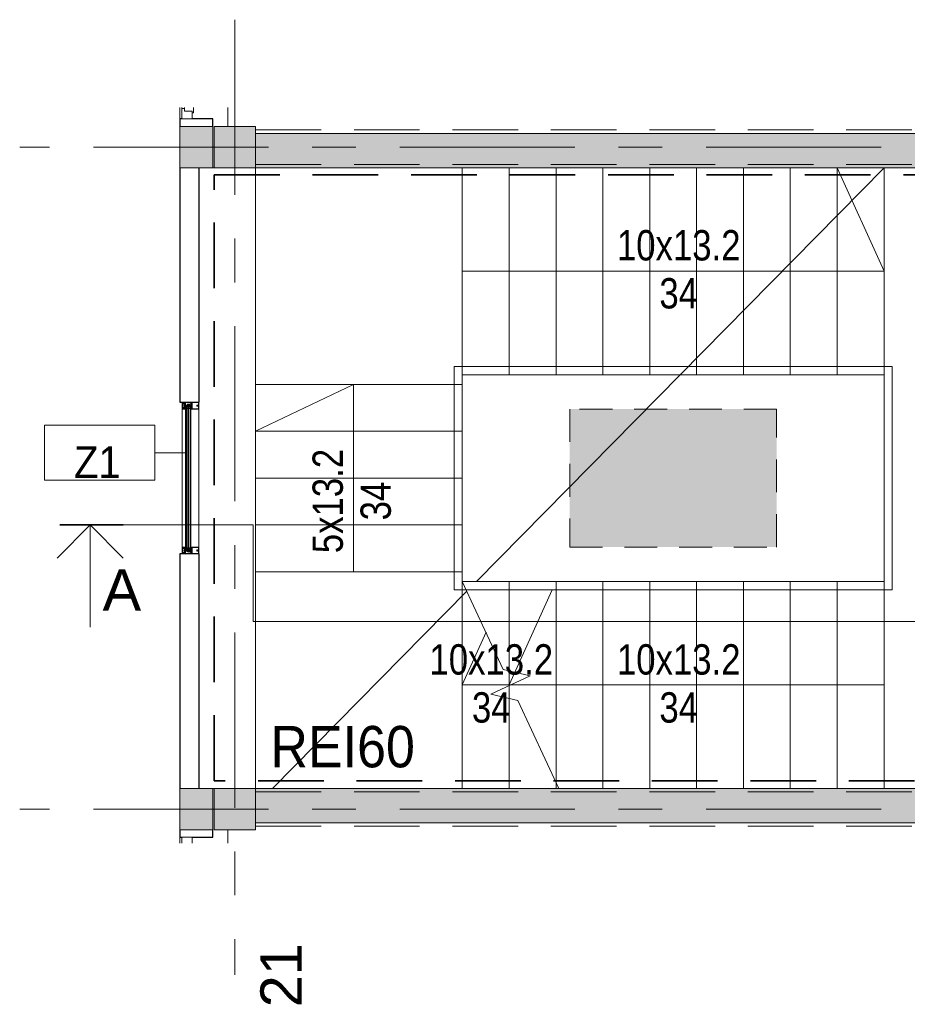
# Model space of a CAD drawing. Header units: centimetres. Extents: x -1434 to 23895, y -8842 to 3590.
# Tile 51 of 75: x 21731 to 22375, y 1227 to 1941. Entities that reach past the tile are written whole.
import ezdxf

# ---------------------------------------------------------------- set-up
doc = ezdxf.new("R2010")
doc.units = ezdxf.units.CM
for name, pattern in [('Dash', [60, 30, -30]), ('Hidden', [71.4375, 47.625, -23.8125]), ('Oś', [222.25, 127, -31.75, 31.75, -31.75]), ('Ponad', [39.688, 23.813, -15.875]), ('Ukryte', [71.438, 47.625, -23.813])]:
    doc.linetypes.add(name, pattern=pattern)
for name, color, linetype, lineweight in [('A-AREA', 32, 'Continuous', 13), ('A-DETL', 90, 'Continuous', 9), ('A-DETL-GENF', 92, 'Continuous', 13), ('A-DETL-HDLN', 90, 'Ukryte', 9), ('A-DETL-MEDM', 33, 'Continuous', 13), ('A-DETL-THIN', 151, 'Continuous', 9), ('A-DETL-WIDE', 214, 'Continuous', 35), ('A-FLOR', 192, 'Continuous', 13), ('A-FLOR-OVHD', 1, 'Ponad', 9), ('A-GLAZ', 151, 'Continuous', 13), ('A-GLAZ-CURT', 52, 'Continuous', 9), ('A-GLAZ-CWMG', 51, 'Continuous', 9), ('A-WALL', 113, 'Continuous', 13), ('A-WALL-IDEN', 211, 'Continuous', 13), ('A-WALL-PATT', 111, 'Continuous', 13), ('G-ANNO-TEXT', 231, 'Continuous', 13), ('S-COLS', 52, 'Continuous', 13), ('S-GRID', 1, 'Continuous', 13), ('S-GRID-IDEN', 1, 'Continuous', 13), ('S-STRS', 31, 'Continuous', 13), ('S-STRS-MBND', 31, 'Continuous', 13)]:
    doc.layers.add(name, color=color, linetype=linetype, lineweight=lineweight)
doc.styles.add('Arial Narrow_1', font='ARIALN.TTF', dxfattribs={"height": 22})
doc.styles.add('Arial_3', font='arial.ttf', dxfattribs={"height": 30})
doc.styles.add('Arial_6', font='arial.ttf', dxfattribs={"width": 0.9, "height": 23})
doc.styles.add('Arial_9', font='arial.ttf', dxfattribs={"width": 0.9, "height": 30})

# ---------------------------------------------------------------- blocks, each defined once
blk = doc.blocks.new('M_Concrete-Square-Column - 300 x 300mm-1794509-piętro typowe I-IV - stan projektowany Klatka schodowa')
at = {"layer": 'S-COLS', "lineweight": 9}
blk.add_hatch(color=253, dxfattribs=at).paths.add_polyline_path([(-5, -15), (15, -15), (15, 15), (-15, 15), (-15, -15)], flags=0)
for p, q in [((15, 15), (-15, 15)), ((-15, 15), (-15, -15)), ((15, -15), (15, 15)), ((-15, -15), (15, -15))]:
    blk.add_line(p, q, dxfattribs=at)
blk = doc.blocks.new('Schueco_FWS-Glazing1 - SI_38mm_TripGlz 2-2641933-piętro typowe I-IV - stan projektowany Klatka schodowa')
at = {"layer": 'A-GLAZ-CURT'}
for p, q in [((-51.4, 3.8), (51.4, 3.8)), ((-51.4, 0), (-51.4, 3.8)), ((51.4, 0), (-51.4, 0)), ((51.4, 3.8), (51.4, 0))]:
    blk.add_line(p, q, dxfattribs=at)
at = {"layer": 'A-GLAZ-CURT', "lineweight": 13}
for p, q in [((-51.4, 3.2), (51.4, 3.2)), ((-51.4, 2.1), (51.4, 2.1)), ((-51.4, 1.7), (51.4, 1.7)), ((-51.4, 0.6), (51.4, 0.6)), ((-50.5, 2.1), (-50.5, 3.2)), ((-50.5, 0.6), (-50.5, 1.7)), ((50.5, 2.1), (50.5, 3.2)), ((50.5, 0.6), (50.5, 1.7))]:
    blk.add_line(p, q, dxfattribs=at)
blk = doc.blocks.new('Rectangular Mullion - Schueco_FWS-50-SI_Tran_CovCap-20mm_Tran-55mm-2449392-piętro typowe I-IV - stan projektowany Klatka schodowa')
at = {"layer": 'A-GLAZ-CWMG'}
for p, q in [((-1250.87, 1658.33), (-1250.87, 1558.33)), ((-1248.38, 1658.33), (-1248.38, 1558.33)), ((-1238.77, 1558.33), (-1238.77, 1658.33))]:
    blk.add_line(p, q, dxfattribs=at)
blk = doc.blocks.new('Rectangular Mullion - SI_CovCap-20mm_Tran-55mm-2281819-piętro typowe I-IV - stan projektowany Klatka schodowa')
at = {"layer": 'A-DETL-GENF', "lineweight": 9}
for p, q in [((-2.5, 9.45), (-2.5, 7.8)), ((-2.5, 9.39), (-2.5, 4.79)), ((2.37, 9.6), (-2.35, 9.6)), ((-2.29, 9.39), (-2.29, 4.79)), ((-0.12, 8.61), (-0.12, 8.55)), ((-0.12, 8.25), (-0.12, 8.13)), ((-0.1, 8.88), (-0.1, 9.34)), ((0.1, 9.34), (0.1, 8.88)), ((0.12, 8.55), (0.12, 8.61)), ((0.12, 8.13), (0.12, 8.25)), ((2.29, 9.39), (2.29, 4.79)), ((2.5, 7.8), (2.5, 9.45)), ((2.5, 9.39), (2.5, 4.79)), ((-2.35, 3.92), (-2.48, 3.92)), ((-2.37, 3.8), (-2.47, 3.8)), ((-2.09, 4.03), (-2.31, 3.93)), ((-2.26, 4.33), (-2.14, 4.43)), ((-2.22, 4.26), (-2.26, 4.28)), ((-1.9, 3.92), (-2.05, 3.86)), ((-2.04, 4.28), (-1.72, 4.28)), ((-2.02, 4.42), (-2.01, 4.41)), ((-1.98, 4.39), (-1.78, 4.39)), ((-1.72, 4.08), (-1.94, 4.08)), ((-1.8, 3.81), (-1.84, 3.9)), ((-1.74, 4.41), (-1.74, 4.42)), ((-1.7, 3.9), (-1.74, 3.81)), ((-1.67, 4.24), (-1.67, 4.13)), ((-1.62, 4.43), (-1.5, 4.33)), ((-1.58, 3.81), (-1.62, 3.9)), ((-1.5, 4.28), (-1.54, 4.26)), ((-1.48, 3.9), (-1.52, 3.82)), ((-1.35, 3.81), (-1.4, 3.9)), ((-0.78, 2.94), (-1.04, 3.09)), ((-0.78, 2.21), (-1.04, 2.36)), ((-0.76, 1.47), (-1.04, 1.63)), ((-0.91, 3.3), (-0.53, 3.08)), ((-0.91, 2.57), (-0.83, 2.52)), ((-0.91, 1.85), (-0.83, 1.8)), ((-0.75, 2.57), (-0.75, 2.89)), ((-0.75, 1.84), (-0.75, 2.16)), ((-0.55, 1.47), (-0.74, 1.47)), ((-0.5, 4.28), (-0.5, 3.15)), ((-0.5, 3.04), (-0.5, 1.52)), ((-0.45, 3.1), (-0.35, 3.1)), ((-0.3, 0.5), (-0.3, 0.28)), ((-0.21, 3.93), (-0.19, 3.94)), ((-0.19, 3.89), (-0.21, 3.91)), ((-0.18, 3.96), (-0.18, 4.1)), ((-0.08, 4.27), (-0.05, 4.28)), ((0, -1.48), (0, 4.68)), ((0.07, 4.27), (0.05, 4.28)), ((0.17, 3.96), (0.17, 4.1)), ((0.21, 3.93), (0.18, 3.94)), ((0.18, 3.89), (0.21, 3.91)), ((0.3, 0.5), (0.3, 0.28)), ((0.37, 3.1), (0.45, 3.1)), ((0.5, 3.15), (0.5, 4.28)), ((0.5, 3.04), (0.5, 1.52)), ((0.91, 3.3), (0.52, 3.08)), ((0.55, 1.47), (0.74, 1.47)), ((0.75, 2.57), (0.75, 2.89)), ((0.75, 1.84), (0.75, 2.16)), ((0.76, 1.47), (1.04, 1.63)), ((0.77, 2.94), (1.04, 3.09)), ((0.77, 2.21), (1.04, 2.36)), ((0.91, 2.57), (0.82, 2.52)), ((0.91, 1.85), (0.82, 1.8)), ((1.35, 3.81), (1.4, 3.9)), ((1.48, 3.9), (1.52, 3.82)), ((1.62, 4.43), (1.5, 4.33)), ((1.5, 4.28), (1.54, 4.26)), ((1.58, 3.81), (1.62, 3.9)), ((1.67, 4.24), (1.67, 4.13)), ((1.7, 3.9), (1.74, 3.81)), ((2.04, 4.28), (1.72, 4.28)), ((1.72, 4.08), (1.94, 4.08)), ((1.74, 4.41), (1.74, 4.42)), ((1.98, 4.39), (1.78, 4.39)), ((1.8, 3.81), (1.84, 3.9)), ((1.9, 3.92), (2.05, 3.86)), ((2.02, 4.42), (2.01, 4.41)), ((2.09, 4.03), (2.31, 3.93)), ((2.26, 4.33), (2.14, 4.43)), ((2.22, 4.26), (2.26, 4.28)), ((2.35, 3.92), (2.48, 3.92)), ((2.37, 3.8), (2.47, 3.8)), ((-2.6, 0), (-2.69, 0)), ((2.35, -2.5), (-2.35, -2.5)), ((-2.34, -1.03), (-2.15, -1.46)), ((-2.32, -1.59), (-2.04, -1.59)), ((-2.18, -0.02), (-2.26, -0.17)), ((2.13, -2.19), (-2.14, -2.19)), ((-2.06, -1.25), (-2.13, -1.09)), ((-2.13, -2.34), (2.12, -2.34)), ((-2.07, -0.1), (-2.12, -0.02)), ((-2.1, -1.49), (-1.14, -1.49)), ((-1.88, -0.42), (-2.01, -0.42)), ((-2.01, -0.48), (-1.95, -0.48)), ((-1.96, -0.02), (-2, -0.1)), ((-1.98, -0.31), (-1.95, -0.36)), ((-1.98, -0.75), (-1.9, -0.85)), ((-1.34, -1.31), (-1.96, -1.31)), ((-1.85, -0.1), (-1.9, -0.02)), ((-1.84, -0.69), (-1.84, -0.57)), ((-1.83, -0.38), (-1.83, -0.36)), ((-1.74, -0.02), (-1.79, -0.1)), ((-1.79, -0.34), (-1.77, -0.35)), ((-1.79, -0.52), (-1.76, -0.52)), ((-1.67, -0.74), (-1.79, -0.74)), ((-1.74, -0.54), (-1.64, -0.7)), ((-1.72, -0.33), (-1.72, -0.32)), ((-1.72, -0.8), (-1.48, -0.8)), ((-1.63, -0.1), (-1.68, -0.02)), ((-1.67, -0.31), (-1.65, -0.32)), ((-1.6, -0.32), (-1.6, -0.3)), ((-1.52, -0.02), (-1.57, -0.1)), ((-1.56, -0.7), (-1.46, -0.54)), ((-1.55, -0.31), (-1.54, -0.32)), ((-1.41, -0.74), (-1.53, -0.74)), ((-1.49, -0.33), (-1.48, -0.32)), ((-1.41, -0.1), (-1.46, -0.02)), ((-1.44, -0.52), (-1.41, -0.52)), ((-1.43, -0.34), (-1.42, -0.36)), ((-1.38, -0.37), (-1.37, -0.37)), ((-1.36, -0.57), (-1.36, -0.69)), ((-1.3, -0.02), (-1.35, -0.1)), ((-1.3, -0.85), (-1.22, -0.75)), ((-1.25, -0.48), (-1.18, -0.48)), ((-1.2, -0.1), (-1.24, -0.02)), ((-1.07, -0.02), (-1.12, -0.1)), ((-1.09, -1.45), (-0.98, -0.84)), ((-0.95, -0.82), (-0.03, -0.82)), ((0.41, -1.04), (-0.41, -1.04)), ((-0.22, -1.18), (0.23, -1.18)), ((0.02, -0.82), (0.95, -0.82)), ((0.98, -0.84), (1.09, -1.45)), ((1.07, -0.02), (1.12, -0.1)), ((1.14, -1.49), (2.1, -1.49)), ((1.25, -0.48), (1.18, -0.48)), ((1.2, -0.1), (1.24, -0.02)), ((1.3, -0.85), (1.22, -0.75)), ((1.3, -0.02), (1.35, -0.1)), ((1.96, -1.31), (1.34, -1.31)), ((1.36, -0.57), (1.36, -0.69)), ((1.38, -0.37), (1.37, -0.37)), ((1.41, -0.1), (1.46, -0.02)), ((1.44, -0.52), (1.41, -0.52)), ((1.41, -0.74), (1.53, -0.74)), ((1.43, -0.34), (1.42, -0.36)), ((1.56, -0.7), (1.46, -0.54)), ((1.49, -0.33), (1.48, -0.32)), ((1.72, -0.8), (1.48, -0.8)), ((1.52, -0.02), (1.57, -0.1)), ((1.55, -0.31), (1.54, -0.32)), ((1.6, -0.32), (1.6, -0.3)), ((1.63, -0.1), (1.68, -0.02)), ((1.74, -0.54), (1.64, -0.7)), ((1.67, -0.31), (1.65, -0.32)), ((1.67, -0.74), (1.79, -0.74)), ((1.72, -0.33), (1.72, -0.32)), ((1.74, -0.02), (1.79, -0.1)), ((1.79, -0.52), (1.76, -0.52)), ((1.79, -0.34), (1.77, -0.35)), ((1.83, -0.38), (1.83, -0.36)), ((1.84, -0.69), (1.84, -0.57)), ((1.85, -0.1), (1.9, -0.02)), ((1.88, -0.42), (2.01, -0.42)), ((1.98, -0.75), (1.9, -0.85)), ((1.98, -0.31), (1.95, -0.36)), ((2.01, -0.48), (1.95, -0.48)), ((1.96, -0.02), (2, -0.1)), ((2.04, -1.59), (2.32, -1.59)), ((2.13, -1.09), (2.06, -1.25)), ((2.07, -0.1), (2.12, -0.02)), ((2.15, -1.46), (2.34, -1.03)), ((2.18, -0.02), (2.26, -0.17)), ((2.6, 0), (2.69, 0))]:
    blk.add_line(p, q, dxfattribs=at)
at = {"layer": 'A-DETL-GENF', "lineweight": 9, "flags": 128}
for points in [[(-0.15, 9.39), (-2.29, 9.39), (-2.29, 7.8)], [(2.29, 7.8), (2.29, 9.39), (0.15, 9.39)], [(-2.5, 4.9), (-2.5, 4.1), (-2.31, 4.1), (-2.23, 4.18), (-2.23, 4.24), (-2.35, 4.24), (-2.35, 4.47), (-1.91, 4.47)], [(-2.5, 3.94), (-2.5, 4.08), (-2.3, 4.08), (-2.25, 4.07)], [(-2.29, 4.9), (-2.29, 4.7), (2.29, 4.7), (2.29, 4.9)], [(-1.86, 4.47), (-1.41, 4.47), (-1.41, 4.24), (-1.53, 4.24), (-1.53, 4.18), (-1.45, 4.1), (-1.09, 4.1), (-1.09, 4.22), (-1.21, 4.22), (-1.21, 4.43), (-0.65, 4.43)], [(-1.51, 4.07), (-1.46, 4.08), (-1.26, 4.08), (-1.26, 3.89), (-1.3, 3.81)], [(-0.2, 0.11), (-0.2, 0), (-0.5, 0), (-0.5, 3.07), (-0.18, 3.07), (-0.18, 3.88)], [(-0.26, 0.58), (0, 0.8), (0, 1.1), (-0.2, 1.1), (-0.2, 1.3), (-0.1, 1.3), (-0.1, 1.46), (-0.2, 1.46), (-0.2, 1.66), (0, 1.66), (0, 1.83), (-0.2, 1.83), (-0.2, 2.03), (-0.1, 2.03), (-0.1, 2.2), (-0.2, 2.2), (-0.2, 2.4), (0, 2.4), (0, 4.3), (0, 2.4), (0.2, 2.4), (0.2, 2.2), (0.1, 2.2), (0.1, 2.03), (0.2, 2.03), (0.2, 1.83), (0, 1.83), (0, 1.66), (0.2, 1.66), (0.2, 1.46), (0.1, 1.46), (0.1, 1.3), (0.2, 1.3), (0.2, 1.1), (0, 1.1), (0, 0.8), (0.26, 0.58)], [(-0.25, 3.2), (-0.25, 3.29), (-0.2, 3.32), (-0.2, 3.44), (-0.25, 3.47), (-0.2, 3.5), (-0.2, 3.62), (-0.25, 3.65), (-0.2, 3.68), (-0.2, 3.8), (-0.25, 3.83), (-0.2, 3.86), (-0.2, 3.98), (-0.25, 4.01), (-0.2, 4.04), (-0.2, 4.16), (-0.25, 4.19), (-0.2, 4.22), (-0.2, 4.25), (-0.09, 4.45)], [(0.09, 4.45), (0.2, 4.25), (0.2, 4.13), (0.25, 4.1), (0.2, 4.07), (0.2, 3.95), (0.25, 3.92), (0.2, 3.89), (0.2, 3.77), (0.25, 3.74), (0.2, 3.71), (0.2, 3.59), (0.25, 3.56), (0.2, 3.53), (0.2, 3.41), (0.25, 3.38), (0.2, 3.35), (0.2, 3.23), (0.25, 3.2)], [(0.2, 0.11), (0.2, 0), (0.5, 0), (0.5, 3.07), (0.17, 3.07), (0.17, 3.88)], [(0.65, 4.43), (1.21, 4.43), (1.21, 4.22), (1.09, 4.22), (1.09, 4.1), (1.45, 4.1), (1.53, 4.18), (1.53, 4.24), (1.41, 4.24), (1.41, 4.47), (1.85, 4.47)], [(1.51, 4.07), (1.46, 4.08), (1.26, 4.08), (1.26, 3.89), (1.3, 3.81)], [(1.9, 4.47), (2.35, 4.47), (2.35, 4.24), (2.23, 4.24), (2.23, 4.18), (2.31, 4.1), (2.5, 4.1), (2.5, 4.9)], [(2.5, 3.94), (2.5, 4.08), (2.3, 4.08), (2.25, 4.07)], [(-2.5, -2.35), (-2.5, -0.5), (-2.39, -0.5), (-2.27, -0.86)], [(-2.48, -0.21), (-2.48, -0.48), (-2.07, -0.48)], [(-2.34, -1), (-2.34, -1.11), (-2.37, -1.22), (-2.37, -1.54)], [(-1.99, -1.64), (-1.99, -1.99), (-2.12, -1.99), (-2.12, -1.72), (-2.37, -1.72), (-2.37, -2.35), (2.37, -2.35), (2.37, -1.72), (2.12, -1.72), (2.12, -1.99), (1.99, -1.99), (1.99, -1.64)], [(-2.06, -0.93), (-2.14, -0.64), (-1.95, -0.64), (-1.95, -0.58), (-2.03, -0.5), (-2.35, -0.5), (-2.25, -0.87)], [(-2.18, -2.14), (-2.18, -1.78), (-2.32, -1.78), (-2.32, -2.14)], [(-1.92, -0.67), (-1.92, -0.68), (-1.97, -0.71)], [(-1.2, -0.42), (-1.32, -0.42), (-1.32, -0.39), (-1.19, -0.41)], [(-1.23, -0.71), (-1.28, -0.68), (-1.28, -0.67)], [(1.24, -1.23), (1.14, -0.64), (1.25, -0.64), (1.25, -0.58), (1.17, -0.5), (-1.17, -0.5), (-1.25, -0.58), (-1.25, -0.64), (-1.14, -0.64), (-1.24, -1.23)], [(-1.12, -0.48), (-0.98, -0.48), (-0.98, -0.09), (-1.02, -0.02)], [(0.52, -0.97), (0.54, -0.82), (-0.54, -0.82), (-0.52, -0.97)], [(1.12, -0.48), (0.98, -0.48), (0.98, -0.09), (1.02, -0.02)], [(1.2, -0.42), (1.32, -0.42), (1.32, -0.39), (1.19, -0.41)], [(1.23, -0.71), (1.28, -0.68), (1.28, -0.67)], [(1.92, -0.67), (1.92, -0.68), (1.97, -0.71)], [(2.25, -0.87), (2.35, -0.5), (2.03, -0.5), (1.95, -0.58), (1.95, -0.64), (2.14, -0.64), (2.06, -0.93)], [(2.48, -0.21), (2.48, -0.48), (2.07, -0.48)], [(2.33, -2.14), (2.33, -1.78), (2.19, -1.78), (2.19, -2.14)], [(2.27, -0.86), (2.39, -0.5), (2.5, -0.5), (2.5, -2.35)], [(2.37, -1.54), (2.37, -1.22), (2.34, -1.11), (2.34, -1)]]:
    blk.add_lwpolyline(points, dxfattribs=at)
for points in [[(0.97, 0), (-0.97, 0), (-0.97, -0.04), (0.97, -0.04)], [(0.97, -0.04), (-0.97, -0.04), (-0.97, -0.49), (0.97, -0.49)]]:
    blk.add_lwpolyline(points, close=True, dxfattribs=at)
at = {"layer": 'A-DETL-GENF', "lineweight": 9}
for centre, radius, start, end in [((-2.35, 9.45), 0.15, 90.00031, 179.99968), ((0, 8.4), 0.45, 107.49821, 231.0552), ((-0.22, 8.13), 0.1, 231.0552, 0), ((0, 8.4), 0.21, 143.77678, 216.22322), ((-0.15, 8.55), 0.03, 229.68074, 0), ((-0.15, 8.25), 0.03, 0, 130.31926), ((-0.15, 9.34), 0.05, 0.00773, 89.99227), ((-0.15, 8.88), 0.05, 287.49821, 0), ((0, 8.4), 0.24, 60, 120), ((0.15, 9.34), 0.05, 89.97911, 180.02089), ((0.15, 8.88), 0.05, 180, 252.58299), ((0.15, 8.55), 0.03, 180, 310.31926), ((0.15, 8.25), 0.03, 49.68074, 180), ((0.22, 8.13), 0.1, 180, 308.9448), ((0, 8.4), 0.45, 308.9448, 72.58299), ((0, 8.4), 0.21, 323.77678, 36.22322), ((2.35, 9.45), 0.15, 0.10545, 83.87804), ((-2.48, 3.94), 0.02, 180.0007, 269.9993), ((-2.43, 3.83), 0.059, 88.59736, 194.60356), ((-2.47, 3.82), 0.02, 194.60356, 270), ((-2.43, 4.82), 0.933, 269.58699, 293.00353), ((-2.4, 4.8), 0.997, 271.49889, 290.69004), ((-2.35, 4.02), 0.1, 270.00008, 294.00003), ((-2.24, 4.3), 0.03, 128.57981, 239.99147), ((-2.24, 4.1), 0.03, 255.40272, 14.37456), ((-2.23, 4.24), 0.02, 346.6587, 60.01715), ((-1.94, 4.17), 0.277, 166.6587, 194.37456), ((-2.08, 4.37), 0.08, 38.84751, 129.68497), ((-2.04, 4.23), 0.0496, 92.75586, 159.68776), ((-1.94, 4.23), 0.148, 172.4164, 270.24043), ((-2.07, 3.99), 0.0337, 293.00353, 114.00003), ((-1.98, 4.44), 0.05, 218.84751, 270), ((-1.88, 4.46), 0.0255, 12.35001, 167.64999), ((-1.89, 3.87), 0.05, 30.06904, 110.53605), ((-1.77, 3.83), 0.03, 210.08708, 329.91292), ((-1.78, 4.44), 0.05, 270, 321.15279), ((-1.67, 4.37), 0.08, 50.31503, 141.15279), ((-1.72, 4.23), 0.0499, 9.22628, 86.98926), ((-1.72, 4.13), 0.0502, 273.33226, 359.73216), ((-1.66, 3.88), 0.0402, 27.79216, 152.37015), ((-1.55, 3.83), 0.0299, 210.122, 335.06395), ((-1.53, 4.24), 0.02, 119.98467, 193.34104), ((-1.82, 4.17), 0.277, 345.62539, 13.34104), ((-1.52, 4.1), 0.03, 165.62539, 284.59422), ((-1.52, 4.3), 0.03, 300.00853, 51.42019), ((-1.44, 3.88), 0.0414, 28.17599, 151.82401), ((-1.33, 3.83), 0.0301, 210.12581, 329.87419), ((-0.98, 3.2), 0.125, 60, 240), ((-0.98, 2.47), 0.125, 60, 240), ((-0.98, 1.74), 0.125, 60, 240), ((-0.8, 2.57), 0.05, 240, 360), ((-0.8, 1.84), 0.05, 240, 360), ((-0.8, 2.89), 0.05, 360, 60), ((-0.8, 2.16), 0.05, 360, 60), ((-0.74, 1.52), 0.05, 240, 270), ((-0.65, 4.28), 0.15, 359.97059, 90.02941), ((-0.55, 1.52), 0.05, 270, 360), ((-0.55, 3.04), 0.05, 360, 60), ((-0.45, 3.15), 0.05, 179.98991, 270.01009), ((-0.35, 3.2), 0.0999, 269.97043, 0.02957), ((-0.2, 0.5), 0.1, 130, 180), ((-0.2, 0.28), 0.1, 180, 240), ((-0.3, 0.11), 0.1, 360, 60), ((-0.21, 3.92), 0.01, 120.03025, 239.98023), ((-0.2, 3.96), 0.02, 300.03025, 360), ((-0.2, 3.88), 0.02, 360, 59.98023), ((0.02, 4.1), 0.2, 120, 180), ((0, 4.4), 0.1, 28.79836, 151.20164), ((0, 4.2), 0.1, 90, 120), ((0, 4.2), 0.1, 60, 90), ((-0.03, 4.1), 0.2, 360, 60), ((0.19, 3.96), 0.02, 180, 239.96975), ((0.19, 3.88), 0.02, 120.01977, 180), ((0.3, 0.11), 0.1, 120, 180), ((0.2, 3.92), 0.01, 300.01977, 59.96975), ((0.37, 3.23), 0.126, 191.5693, 265.59312), ((0.2, 0.28), 0.1, 300, 360), ((0.2, 0.5), 0.1, 0, 50), ((0.45, 3.15), 0.05, 270.93133, 359.98516), ((0.65, 4.28), 0.15, 89.97059, 180.02941), ((0.55, 3.04), 0.05, 120, 180), ((0.55, 1.52), 0.05, 180, 270), ((0.74, 1.52), 0.05, 270, 300), ((0.8, 2.89), 0.05, 120, 180), ((0.8, 2.57), 0.05, 180, 300), ((0.8, 2.16), 0.05, 120, 180), ((0.8, 1.84), 0.05, 180, 300), ((0.97, 3.2), 0.125, 300, 120), ((0.97, 2.47), 0.125, 300, 120), ((0.97, 1.74), 0.125, 300, 120), ((1.33, 3.83), 0.0301, 210.12581, 329.87419), ((1.44, 3.88), 0.0414, 28.17599, 151.82401), ((1.52, 4.3), 0.03, 128.57981, 239.99147), ((1.52, 4.1), 0.03, 255.40578, 14.37461), ((1.55, 3.83), 0.0299, 204.93605, 329.878), ((1.53, 4.24), 0.02, 346.65896, 60.01533), ((1.82, 4.17), 0.277, 166.65896, 194.37461), ((1.67, 4.37), 0.08, 38.84721, 129.68497), ((1.66, 3.88), 0.0402, 27.62985, 152.20784), ((1.72, 4.23), 0.0499, 93.01074, 170.77372), ((1.72, 4.13), 0.0502, 180.26784, 266.66774), ((1.78, 4.44), 0.05, 218.84721, 270), ((1.77, 3.83), 0.03, 210.08708, 329.91292), ((1.89, 3.87), 0.05, 69.46395, 149.93096), ((1.88, 4.46), 0.0255, 12.35001, 167.64999), ((1.94, 4.23), 0.148, 269.75957, 7.5836), ((1.98, 4.44), 0.05, 270, 321.15249), ((2.08, 4.37), 0.08, 50.31503, 141.15249), ((2.04, 4.23), 0.0496, 20.31224, 87.24414), ((2.07, 3.99), 0.0337, 65.99997, 246.99647), ((2.4, 4.8), 0.997, 249.30996, 268.50111), ((2.43, 4.82), 0.933, 246.99647, 270.41301), ((2.23, 4.24), 0.02, 119.98285, 193.3413), ((1.94, 4.17), 0.277, 345.62544, 13.3413), ((2.24, 4.1), 0.03, 165.62544, 284.59728), ((2.24, 4.3), 0.03, 300.00853, 51.42019), ((2.35, 4.02), 0.1, 245.99997, 269.99992), ((2.43, 3.83), 0.059, 345.39644, 91.40264), ((2.47, 3.82), 0.02, 270, 345.39644), ((2.48, 3.94), 0.02, 270.0007, 359.9993), ((-2.69, -0.03), 0.03, 89.9022, 261.64334), ((-2.73, -0.34), 0.286, 27.59211, 81.64334), ((-2.6, -0.2), 0.2, 80.45454, 89.9022), ((-2.61, -0.29), 0.291, 25.36369, 80.45454), ((-2.35, -2.35), 0.15, 179.99376, 270.0062), ((-2.32, -1.54), 0.0512, 180.57094, 268.64822), ((-2.31, -0.14), 0.05, 205.36369, 330.16485), ((-2.29, -1.01), 0.06, 98.44171, 205), ((-2.27, -1), 0.07, 120.00644, 180), ((-2.13, -2.14), 0.2, 179.97179, 270.0352), ((-2.34, -0.88), 0.07, 300.00644, 18), ((-2.31, -0.89), 0.06, 278.44171, 15), ((-2.15, -0.03), 0.03, 30.71536, 150.16485), ((-2.14, -2.14), 0.0499, 179.87955, 270.02248), ((-2.1, -1.44), 0.05, 205, 270), ((-2.08, -1.06), 0.06, 108.81925, 205), ((-2.12, -0.95), 0.06, 288.81925, 15), ((-2.04, -0.08), 0.0417, 215.13204, 324.86796), ((-2.01, -0.35), 0.065, 90, 270), ((-2.04, -0.48), 0.03, 0, 180), ((-1.96, -1.21), 0.1, 205, 270), ((-2.04, -1.64), 0.05, 0.00001, 90.0001), ((-2.01, -0.33), 0.04, 29.99374, 90.00001), ((-1.95, -0.73), 0.03, 120.00493, 219.98969), ((-1.93, -0.03), 0.03, 30.58867, 149.53464), ((-1.86, -0.31), 0.1, 210.00227, 269.17284), ((-1.95, -0.51), 0.03, 0.01852, 89.09479), ((-1.62, -0.59), 0.314, 165.49788, 194.50212), ((-1.84, -0.8), 0.08, 219.99668, 337.38439), ((-1.88, -0.37), 0.05, 270, 305.07788), ((-1.86, -0.37), 0.0339, 269.17829, 356.99749), ((-1.82, -0.08), 0.0415, 215.01205, 324.98795), ((-1.6, -0.77), 0.44, 54.15879, 125.07788), ((-1.79, -0.57), 0.05, 89.98974, 180.01026), ((-1.79, -0.69), 0.05, 179.98992, 270.01008), ((-1.8, -0.36), 0.0272, 60.01099, 176.9853), ((-1.75, -0.32), 0.0316, 240.00703, 341.99669), ((-1.76, -0.55), 0.03, 29.99356, 90.01209), ((-1.72, -0.85), 0.05, 90.00034, 157.37761), ((-1.71, -0.03), 0.03, 30.14481, 149.53463), ((-1.69, -0.33), 0.03, 45.00054, 162.0009), ((-1.67, -0.71), 0.03, 269.99358, 30.00244), ((-1.63, -0.3), 0.0316, 224.99099, 327.01044), ((-1.6, -0.08), 0.043, 217.84365, 323.82344), ((-1.57, -0.32), 0.03, 30.00025, 146.99854), ((-1.53, -0.71), 0.03, 150.00269, 270.00128), ((-1.51, -0.31), 0.0316, 210.00259, 311.99738), ((-1.49, -0.03), 0.03, 30.34487, 149.53462), ((-1.46, -0.34), 0.03, 14.99548, 132.00284), ((-1.48, -0.85), 0.05, 22.62086, 90.00119), ((-1.44, -0.55), 0.03, 89.98935, 150.005), ((-1.36, -0.8), 0.08, 202.62277, 319.99694), ((-1.39, -0.35), 0.03, 195.00147, 296.99683), ((-1.38, -0.08), 0.0419, 215.46653, 324.69988), ((-1.41, -0.57), 0.05, 0.00904, 89.99096), ((-1.41, -0.69), 0.05, 270.00918, 359.99082), ((-1.35, -0.39), 0.03, 0.01117, 116.99101), ((-1.32, -0.39), 0.03, 234.15879, 270), ((-1.34, -1.21), 0.1, 270, 350), ((-1.27, -0.03), 0.03, 30.34457, 149.76853), ((-1.25, -0.51), 0.03, 90, 193.19753), ((-1.58, -0.59), 0.314, 345.517, 13.19753), ((-1.24, -0.73), 0.03, 319.98868, 60.00171), ((-1.16, -0.08), 0.0416, 206.95413, 331.56801), ((-1.2, -0.45), 0.033, 305.09006, 89.99998), ((-1.19, -0.46), 0.05, 7.17367, 90.00885), ((-1.12, -0.45), 0.03, 187.1885, 269.99701), ((-1.14, -1.44), 0.05, 270, 350), ((-1.05, -0.03), 0.03, 29.79649, 150.13199), ((-0.95, -0.85), 0.03, 90, 170), ((-0.31, -0.92), 0.22, 193.97065, 242.72797), ((0, -0.29), 0.921, 243.70777, 255.82838), ((0, -0.82), 0.0256, 12.68038, 167.31962), ((0, -0.29), 0.92, 284.16828, 296.29299), ((0.31, -0.92), 0.22, 297.27461, 346.02676), ((0.95, -0.85), 0.03, 10, 90), ((1.05, -0.03), 0.03, 29.86801, 150.20351), ((1.14, -1.44), 0.05, 190, 270), ((1.16, -0.08), 0.0416, 208.43199, 333.04587), ((1.12, -0.45), 0.03, 270.00299, 352.8115), ((1.19, -0.46), 0.05, 89.99115, 172.82633), ((1.2, -0.45), 0.033, 90.00002, 234.90994), ((1.24, -0.73), 0.03, 119.99829, 220.01132), ((1.27, -0.03), 0.03, 30.23147, 149.65543), ((1.34, -1.21), 0.1, 190, 270), ((1.25, -0.51), 0.03, 346.80247, 90), ((1.58, -0.59), 0.314, 166.80247, 194.483), ((1.36, -0.8), 0.08, 220.00306, 337.37723), ((1.35, -0.39), 0.03, 63.00899, 179.98883), ((1.32, -0.39), 0.03, 270, 305.84121), ((1.6, -0.77), 0.44, 54.92212, 125.84121), ((1.38, -0.08), 0.0419, 215.30012, 324.53347), ((1.41, -0.57), 0.05, 90.00904, 179.99096), ((1.41, -0.69), 0.05, 180.00918, 269.99082), ((1.39, -0.35), 0.03, 243.00317, 344.99853), ((1.46, -0.34), 0.03, 47.99716, 165.00452), ((1.44, -0.55), 0.03, 29.995, 90.01065), ((1.48, -0.85), 0.05, 89.99881, 157.37914), ((1.49, -0.03), 0.03, 30.46538, 149.65513), ((1.51, -0.31), 0.0316, 228.00262, 329.99741), ((1.53, -0.71), 0.03, 269.99872, 29.99731), ((1.57, -0.32), 0.03, 33.00146, 149.99975), ((1.6, -0.08), 0.043, 216.17656, 322.15635), ((1.63, -0.3), 0.0316, 212.98956, 315.00901), ((1.67, -0.71), 0.03, 149.99756, 270.00642), ((1.69, -0.33), 0.03, 17.9991, 134.99946), ((1.71, -0.03), 0.03, 30.46537, 149.85519), ((1.75, -0.32), 0.0316, 198.00331, 299.99297), ((1.72, -0.85), 0.05, 22.62239, 89.99966), ((1.76, -0.55), 0.03, 89.98791, 150.00644), ((1.84, -0.8), 0.08, 202.61561, 320.00332), ((1.82, -0.08), 0.0415, 215.01205, 324.98795), ((1.8, -0.36), 0.0272, 3.0147, 119.98901), ((1.79, -0.57), 0.05, 359.98974, 90.01026), ((1.79, -0.69), 0.05, 269.98992, 0.01008), ((1.86, -0.37), 0.0339, 183.00251, 270.82171), ((1.88, -0.37), 0.05, 234.92212, 270), ((1.86, -0.31), 0.1, 270.82716, 329.99773), ((1.93, -0.03), 0.03, 30.46536, 149.41133), ((1.95, -0.51), 0.03, 90.90521, 179.98148), ((1.62, -0.59), 0.314, 345.49788, 14.50212), ((1.96, -1.21), 0.1, 270, 335), ((1.95, -0.73), 0.03, 320.01031, 59.99507), ((2.01, -0.33), 0.04, 89.99999, 150.00626), ((2.04, -1.64), 0.05, 89.99812, 180.00166), ((2.04, -0.08), 0.0417, 215.13204, 324.86796), ((2.01, -0.35), 0.065, 270, 90), ((2.04, -0.48), 0.03, 0, 180), ((2.12, -0.95), 0.06, 165, 251.18075), ((2.08, -1.06), 0.06, 335, 71.18075), ((2.1, -1.44), 0.05, 270, 335), ((2.15, -0.03), 0.03, 29.83515, 149.28464), ((2.12, -2.14), 0.2, 270.02951, 359.97227), ((2.13, -2.14), 0.0501, 270.08749, 359.93358), ((2.31, -0.89), 0.06, 165, 261.55829), ((2.31, -0.14), 0.05, 209.83515, 334.63631), ((2.34, -0.88), 0.07, 162, 239.99829), ((2.27, -1), 0.07, 0, 59.99829), ((2.29, -1.01), 0.06, 335, 81.55829), ((2.32, -1.54), 0.0498, 269.82624, 0.17354), ((2.61, -0.29), 0.291, 99.54546, 154.63631), ((2.35, -2.35), 0.15, 270.04937, 359.95063), ((2.73, -0.34), 0.286, 98.35666, 152.40789), ((2.6, -0.2), 0.2, 90.0978, 99.54546), ((2.69, -0.03), 0.03, 278.35666, 90.0978)]:
    blk.add_arc(centre, radius, start, end, dxfattribs=at)
blk = doc.blocks.new('Okno - automatyczna etykieta - 200x165 _projektowane_-2617392-piętro typowe I-IV - stan projektowany Klatka schodowa')
at = {"layer": 'A-GLAZ'}
for p, q in [((-92.5, 10.5), (-100, 10.5)), ((-100, 10.5), (-100, 3)), ((-100, 10.5), (-91.67, 10.5)), ((-91.67, 8.5), (-94.5, 8.5)), ((-94.5, 8.5), (-94.5, 3)), ((-94.5, 3), (-94.5, 8.5)), ((-94.5, 8.5), (-92.5, 8.5)), ((-92.5, 8.5), (-92.5, 10.5)), ((-91.67, 10.5), (-92.5, 10.5)), ((-100, 3), (-94.5, 3)), ((-94.5, 3), (-95.5, 3)), ((-95.5, 3), (-95.5, 2)), ((-95.5, 2), (-91.67, 2))]:
    blk.add_line(p, q, dxfattribs=at)
blk = doc.blocks.new('Okno - automatyczna etykieta - 200x165 _projektowane_-V8-piętro typowe I-IV - stan projektowany Klatka schodowa')
at = {"layer": 'A-GLAZ'}
for p, q in [((100, 10.5), (95.83, 10.5)), ((95.83, 10.5), (100, 10.5)), ((100, 3), (100, 10.5)), ((95.83, 3), (100, 3))]:
    blk.add_line(p, q, dxfattribs=at)
blk = doc.blocks.new('ET sciana_AT7 - 10mm-2270614-piętro typowe I-IV - stan projektowany Klatka schodowa')
at = {"layer": 'A-WALL-IDEN'}
for p, q in [((-0.4, 0.196875), (0.4, 0.196875)), ((-0.4, -0.203125), (-0.4, 0.196875)), ((0.4, 0.196875), (0.4, -0.203125)), ((-0.4, -0.203125), (0.4, -0.203125))]:
    blk.add_line(p, q, dxfattribs=at)

msp = doc.modelspace()

# ---------------------------------------------------------------- hatches: boundary and pattern name
at = {"layer": 'A-DETL-GENF', "lineweight": 9}
msp.add_hatch(color=255, dxfattribs=at).paths.add_polyline_path([(22159.29, 1558.33), (22280.39, 1558.33), (22280.39, 1658.33), (22130.39, 1658.33), (22130.39, 1558.33), (22154.39, 1558.33)], flags=0)
at = {"layer": 'A-WALL-PATT'}
for points in [[(21871.39, 1833.33), (21871.39, 1863.33), (21847.39, 1863.33), (21847.39, 1833.33), (21861.39, 1833.33)], [(22052.39, 1833.33), (22472.39, 1833.33), (22472.39, 1858.33), (21902.39, 1858.33), (21902.39, 1833.33)], [(21847.39, 1353.33), (21871.39, 1353.33), (21871.39, 1383.33), (21847.39, 1383.33)], [(22358.39, 1358.33), (22472.39, 1358.33), (22472.39, 1383.33), (21902.39, 1383.33), (21902.39, 1358.33), (22159.29, 1358.33)]]:
    msp.add_hatch(color=254, dxfattribs=at).paths.add_polyline_path(points, flags=0)

# ---------------------------------------------------------------- linework, layer by layer
at = {"layer": 'A-AREA', "lineweight": 9}
for p, q in [((22062.61, 1533.33), (22358.39, 1833.33)), ((21914.72, 1383.33), (22055.67, 1526.29))]:
    msp.add_line(p, q, dxfattribs=at)
at = {"layer": 'A-DETL', "linetype": 'Hidden', "lineweight": 35}
for p, q in [((21872.39, 1828.33), (22523.39, 1828.33)), ((21872.39, 1388.83), (21872.39, 1828.33)), ((22523.39, 1388.83), (21872.39, 1388.83))]:
    msp.add_line(p, q, dxfattribs=at)
at = {"layer": 'A-DETL-HDLN'}
for p, q in [((21902.39, 1860.83), (22755.31, 1860.83)), ((21902.39, 1835.83), (22755.31, 1835.83)), ((21902.39, 1380.83), (22755.31, 1380.83)), ((21902.39, 1355.83), (22755.31, 1355.83))]:
    msp.add_line(p, q, dxfattribs=at)
at = {"layer": 'A-DETL-MEDM'}
for q in [(21758.35, 1550.28), (21782.39, 1500.33), (21806.43, 1550.28)]:
    msp.add_line((21782.39, 1574.33), q, dxfattribs=at)
at = {"layer": 'A-DETL-THIN'}
for p, q in [((22324.39, 1833.33), (22358.39, 1758.33)), ((22052.39, 1758.33), (22358.39, 1758.33)), ((22358.39, 1758.33), (22324.39, 1758.33)), ((22046.39, 1527.33), (22046.39, 1689.33)), ((22046.39, 1689.33), (22364.39, 1689.33)), ((22364.39, 1689.33), (22364.39, 1527.33)), ((22052.39, 1683.33), (22358.39, 1683.33)), ((22052.39, 1533.33), (22052.39, 1683.33)), ((22358.39, 1683.33), (22358.39, 1533.33)), ((21973.39, 1676.33), (21902.39, 1642.33)), ((21973.39, 1540.33), (21973.39, 1676.33)), ((21806.39, 1574.33), (21900.66, 1574.33)), ((21900.66, 1574.33), (21900.66, 1504.23)), ((22358.39, 1533.33), (22052.39, 1533.33)), ((22364.39, 1527.33), (22046.39, 1527.33)), ((22086.39, 1458.33), (22117.67, 1527.33)), ((21900.66, 1504.23), (22706.38, 1504.23)), ((22052.39, 1458.33), (22069.73, 1496.58)), ((22086.39, 1458.33), (22052.39, 1458.33)), ((22358.39, 1458.33), (22086.39, 1458.33))]:
    msp.add_line(p, q, dxfattribs=at)
at = {"layer": 'A-DETL-WIDE'}
msp.add_line((21806.39, 1574.33), (21760.39, 1574.33), dxfattribs=at)
at = {"layer": 'A-FLOR', "lineweight": 9}
msp.add_line((22358.39, 1833.33), (22358.39, 1533.33), dxfattribs=at)
at = {"layer": 'A-FLOR-OVHD'}
for p, q in [((22280.39, 1658.33), (22130.39, 1658.33)), ((22130.39, 1658.33), (22130.39, 1558.33)), ((22280.39, 1558.33), (22280.39, 1658.33)), ((22130.39, 1558.33), (22280.39, 1558.33))]:
    msp.add_line(p, q, dxfattribs=at)
at = {"layer": 'A-WALL', "lineweight": 9}
for p, q in [((21847.39, 1868.83), (21847.39, 1877.15)), ((21882.39, 1877.15), (21882.39, 1863.33)), ((21847.39, 1863.33), (21847.39, 1833.33)), ((21871.39, 1833.33), (21871.39, 1863.33)), ((22472.39, 1858.33), (21902.39, 1858.33)), ((21861.39, 1833.33), (21872.39, 1833.33)), ((21902.39, 1833.33), (22472.39, 1833.33)), ((21847.39, 1383.33), (21847.39, 1353.33)), ((21872.39, 1383.33), (21861.39, 1383.33)), ((21871.39, 1353.33), (21871.39, 1383.33)), ((22472.39, 1383.33), (21902.39, 1383.33)), ((21902.39, 1358.33), (22472.39, 1358.33)), ((21882.39, 1353.33), (21882.39, 1343.66)), ((21847.39, 1343.66), (21847.39, 1347.83))]:
    msp.add_line(p, q, dxfattribs=at)
at = {"layer": 'A-WALL', "color": 7, "lineweight": 25}
for p, q in [((21848.89, 1868.83), (21847.39, 1868.83)), ((21847.39, 1868.83), (21847.39, 1863.33)), ((21871.39, 1868.83), (21856.39, 1868.83)), ((21871.39, 1863.33), (21871.39, 1868.83)), ((21847.39, 1833.33), (21847.39, 1663.33)), ((21861.39, 1663.33), (21861.39, 1833.33)), ((21847.39, 1663.33), (21849.14, 1663.33)), ((21851.64, 1663.33), (21855.44, 1663.33)), ((21861.28, 1663.33), (21861.39, 1663.33)), ((21849.14, 1553.33), (21847.39, 1553.33)), ((21847.39, 1553.33), (21847.39, 1383.33)), ((21855.44, 1553.33), (21851.64, 1553.33)), ((21861.39, 1553.33), (21861.28, 1553.33)), ((21861.39, 1383.33), (21861.39, 1553.33)), ((21847.39, 1353.33), (21847.39, 1347.83)), ((21871.39, 1347.83), (21871.39, 1353.33)), ((21847.39, 1347.83), (21848.89, 1347.83)), ((21856.39, 1347.83), (21871.39, 1347.83))]:
    msp.add_line(p, q, dxfattribs=at)
at = {"layer": 'A-WALL'}
for p, q in [((21871.39, 1863.33), (21847.39, 1863.33)), ((21847.39, 1833.33), (21861.39, 1833.33)), ((21861.39, 1833.33), (21847.39, 1833.33)), ((21861.39, 1383.33), (21847.39, 1383.33)), ((21847.39, 1383.33), (21861.39, 1383.33)), ((21847.39, 1353.33), (21871.39, 1353.33))]:
    msp.add_line(p, q, dxfattribs=at)
at = {"layer": 'A-WALL-IDEN'}
msp.add_line((21851.64, 1626.74), (21829.36, 1626.74), dxfattribs=at)
at = {"layer": 'S-GRID', "linetype": 'Oś'}
for p, q in [((21887.39, 1940.77), (21887.39, 1248.15)), ((22800.72, 1848.33), (21731.25, 1848.33)), ((22800.72, 1368.33), (21731.25, 1368.33))]:
    msp.add_line(p, q, dxfattribs=at)
at = {"layer": 'S-STRS', "lineweight": 9}
for p, q in [((21902.39, 1833.33), (21902.39, 1676.33)), ((22052.39, 1833.33), (22052.39, 1683.33)), ((22052.39, 1833.33), (22052.39, 1683.33)), ((22086.39, 1833.33), (22086.39, 1683.33)), ((22086.39, 1833.33), (22086.39, 1683.33)), ((22120.39, 1833.33), (22120.39, 1683.33)), ((22120.39, 1833.33), (22120.39, 1683.33)), ((22154.39, 1833.33), (22154.39, 1683.33)), ((22154.39, 1833.33), (22154.39, 1683.33)), ((22188.39, 1833.33), (22188.39, 1683.33)), ((22188.39, 1833.33), (22188.39, 1683.33)), ((22222.39, 1833.33), (22222.39, 1683.33)), ((22222.39, 1833.33), (22222.39, 1683.33)), ((22256.39, 1833.33), (22256.39, 1683.33)), ((22256.39, 1833.33), (22256.39, 1683.33)), ((22290.39, 1833.33), (22290.39, 1683.33)), ((22290.39, 1833.33), (22290.39, 1683.33)), ((22324.39, 1833.33), (22324.39, 1683.33)), ((22324.39, 1833.33), (22324.39, 1683.33)), ((22358.39, 1833.33), (22358.39, 1683.33)), ((22052.39, 1676.33), (22052.39, 1683.33)), ((22052.39, 1683.33), (22086.39, 1683.33)), ((22086.39, 1683.33), (22120.39, 1683.33)), ((22120.39, 1683.33), (22154.39, 1683.33)), ((22154.39, 1683.33), (22188.39, 1683.33)), ((22188.39, 1683.33), (22222.39, 1683.33)), ((22222.39, 1683.33), (22256.39, 1683.33)), ((22256.39, 1683.33), (22290.39, 1683.33)), ((22290.39, 1683.33), (22324.39, 1683.33)), ((22324.39, 1683.33), (22358.39, 1683.33)), ((21902.39, 1676.33), (22052.39, 1676.33)), ((21902.39, 1642.33), (21902.39, 1676.33)), ((21902.39, 1676.33), (22052.39, 1676.33)), ((22052.39, 1642.33), (22052.39, 1676.33)), ((21902.39, 1608.33), (21902.39, 1642.33)), ((21902.39, 1642.33), (22052.39, 1642.33)), ((21902.39, 1642.33), (22052.39, 1642.33)), ((22052.39, 1608.33), (22052.39, 1642.33)), ((21902.39, 1574.33), (21902.39, 1608.33)), ((21902.39, 1608.33), (22052.39, 1608.33)), ((21902.39, 1608.33), (22052.39, 1608.33)), ((22052.39, 1574.33), (22052.39, 1608.33)), ((21902.39, 1540.33), (21902.39, 1574.33)), ((21902.39, 1574.33), (22052.39, 1574.33)), ((21902.39, 1574.33), (22052.39, 1574.33)), ((22052.39, 1540.33), (22052.39, 1574.33)), ((21902.39, 1540.33), (21902.39, 1383.33)), ((21902.39, 1540.33), (22052.39, 1540.33)), ((21902.39, 1540.33), (22052.39, 1540.33)), ((22052.39, 1533.33), (22052.39, 1540.33)), ((22052.39, 1383.33), (22052.39, 1533.33)), ((22052.39, 1383.33), (22052.39, 1533.33)), ((22086.39, 1533.33), (22052.39, 1533.33)), ((22120.39, 1533.33), (22086.39, 1533.33)), ((22086.39, 1468.61), (22086.39, 1533.33)), ((22086.39, 1468.61), (22086.39, 1533.33)), ((22154.39, 1533.33), (22120.39, 1533.33)), ((22120.39, 1387.5), (22120.39, 1533.33)), ((22120.39, 1387.5), (22120.39, 1533.33)), ((22188.39, 1533.33), (22154.39, 1533.33)), ((22154.39, 1383.33), (22154.39, 1533.33)), ((22154.39, 1383.33), (22154.39, 1533.33)), ((22222.39, 1533.33), (22188.39, 1533.33)), ((22188.39, 1383.33), (22188.39, 1533.33)), ((22188.39, 1383.33), (22188.39, 1533.33)), ((22256.39, 1533.33), (22222.39, 1533.33)), ((22222.39, 1383.33), (22222.39, 1533.33)), ((22222.39, 1383.33), (22222.39, 1533.33)), ((22290.39, 1533.33), (22256.39, 1533.33)), ((22256.39, 1383.33), (22256.39, 1533.33)), ((22256.39, 1383.33), (22256.39, 1533.33)), ((22324.39, 1533.33), (22290.39, 1533.33)), ((22290.39, 1383.33), (22290.39, 1533.33)), ((22290.39, 1383.33), (22290.39, 1533.33)), ((22358.39, 1533.33), (22324.39, 1533.33)), ((22324.39, 1383.33), (22324.39, 1533.33)), ((22324.39, 1383.33), (22324.39, 1533.33)), ((22358.39, 1383.33), (22358.39, 1533.33)), ((22358.39, 1383.33), (22358.39, 1533.33)), ((22086.39, 1457.87), (22086.39, 1468.61)), ((22086.39, 1457.87), (22086.39, 1468.61)), ((22086.39, 1448.52), (22086.39, 1457.87)), ((22086.39, 1448.52), (22086.39, 1457.87)), ((22086.39, 1383.33), (22086.39, 1448.52)), ((22086.39, 1383.33), (22086.39, 1448.52)), ((22120.39, 1383.33), (22120.39, 1387.5)), ((22120.39, 1383.33), (22120.39, 1387.5))]:
    msp.add_line(p, q, dxfattribs=at)
at = {"layer": 'S-STRS-MBND', "linetype": 'Dash', "lineweight": 9}
for p, q in [((21902.39, 1833.33), (21902.39, 1676.33)), ((22052.39, 1833.33), (21902.39, 1833.33)), ((22052.39, 1833.33), (22052.39, 1683.33)), ((22052.39, 1833.33), (22358.39, 1833.33)), ((22052.39, 1833.33), (22052.39, 1683.33)), ((22086.39, 1833.33), (22086.39, 1683.33)), ((22086.39, 1833.33), (22086.39, 1683.33)), ((22120.39, 1833.33), (22120.39, 1683.33)), ((22120.39, 1833.33), (22120.39, 1683.33)), ((22154.39, 1833.33), (22154.39, 1683.33)), ((22154.39, 1833.33), (22154.39, 1683.33)), ((22188.39, 1833.33), (22188.39, 1683.33)), ((22188.39, 1833.33), (22188.39, 1683.33)), ((22222.39, 1833.33), (22222.39, 1683.33)), ((22222.39, 1833.33), (22222.39, 1683.33)), ((22256.39, 1833.33), (22256.39, 1683.33)), ((22256.39, 1833.33), (22256.39, 1683.33)), ((22290.39, 1833.33), (22290.39, 1683.33)), ((22290.39, 1833.33), (22290.39, 1683.33)), ((22324.39, 1833.33), (22324.39, 1683.33)), ((22324.39, 1833.33), (22324.39, 1683.33)), ((22358.39, 1833.33), (22358.39, 1683.33)), ((22052.39, 1676.33), (22052.39, 1683.33)), ((22052.39, 1683.33), (22358.39, 1683.33)), ((21902.39, 1676.33), (22052.39, 1676.33)), ((21902.39, 1540.33), (21902.39, 1676.33)), ((21902.39, 1676.33), (22052.39, 1676.33)), ((22052.39, 1540.33), (22052.39, 1676.33)), ((21902.39, 1642.33), (22052.39, 1642.33)), ((21902.39, 1642.33), (22052.39, 1642.33)), ((21902.39, 1608.33), (22052.39, 1608.33)), ((21902.39, 1608.33), (22052.39, 1608.33)), ((21902.39, 1574.33), (22052.39, 1574.33)), ((21902.39, 1574.33), (22052.39, 1574.33)), ((21902.39, 1540.33), (21902.39, 1383.33)), ((21902.39, 1540.33), (22052.39, 1540.33)), ((21902.39, 1540.33), (22052.39, 1540.33)), ((22052.39, 1533.33), (22052.39, 1540.33)), ((22052.39, 1383.33), (22052.39, 1533.33)), ((22052.39, 1383.33), (22052.39, 1533.33)), ((22086.39, 1457.87), (22086.39, 1468.61)), ((22086.39, 1457.87), (22086.39, 1468.61)), ((22086.39, 1383.33), (22086.39, 1448.52)), ((22086.39, 1383.33), (22086.39, 1448.52)), ((22120.39, 1383.33), (22120.39, 1387.5)), ((22120.39, 1383.33), (22120.39, 1387.5)), ((21902.39, 1383.33), (22052.39, 1383.33)), ((22083.3, 1383.33), (22052.39, 1383.33))]:
    msp.add_line(p, q, dxfattribs=at)
at = {"layer": 'S-STRS-MBND', "lineweight": 9}
for p, q in [((22052.39, 1533.33), (22082.08, 1469.65)), ((22101.52, 1464.93), (22073.2, 1451.72)), ((22082.08, 1469.65), (22101.52, 1464.93)), ((22073.2, 1451.72), (22092.65, 1447)), ((22092.65, 1447), (22122.34, 1383.33))]:
    msp.add_line(p, q, dxfattribs=at)

# ---------------------------------------------------------------- block references
at = {"layer": 'A-GLAZ', "rotation": 89.9999999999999}
for name, p in [('Okno - automatyczna etykieta - 200x165 _projektowane_-2617392-piętro typowe I-IV - stan projektowany Klatka schodowa', (21859.39, 1968.83)), ('Okno - automatyczna etykieta - 200x165 _projektowane_-V8-piętro typowe I-IV - stan projektowany Klatka schodowa', (21859.39, 1247.83))]:
    msp.add_blockref(name, p, dxfattribs=at)
at = {"layer": 'A-GLAZ-CURT', "rotation": 270.0000000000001}
msp.add_blockref('Schueco_FWS-Glazing1 - SI_38mm_TripGlz 2-2641933-piętro typowe I-IV - stan projektowany Klatka schodowa', (21851.64, 1608.33), dxfattribs=at)
at = {"layer": 'A-GLAZ-CWMG', "rotation": 270.0000000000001}
for p in [(21851.64, 1660.83), (21851.64, 1555.83)]:
    msp.add_blockref('Rectangular Mullion - SI_CovCap-20mm_Tran-55mm-2281819-piętro typowe I-IV - stan projektowany Klatka schodowa', p, dxfattribs=at)
at = {"layer": 'A-GLAZ-CWMG'}
msp.add_blockref('Rectangular Mullion - Schueco_FWS-50-SI_Tran_CovCap-20mm_Tran-55mm-2449392-piętro typowe I-IV - stan projektowany Klatka schodowa', (23100.01, 0), dxfattribs=at)
at = {"layer": 'A-WALL-IDEN', "xscale": 99.99999999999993, "yscale": 99.99999999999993, "zscale": 99.99999999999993}
msp.add_blockref('ET sciana_AT7 - 10mm-2270614-piętro typowe I-IV - stan projektowany Klatka schodowa', (21789.36, 1627.06), dxfattribs=at)
at = {"layer": 'S-COLS', "lineweight": 9}
for p in [(21887.39, 1848.33), (21887.39, 1368.33)]:
    msp.add_blockref('M_Concrete-Square-Column - 300 x 300mm-1794509-piętro typowe I-IV - stan projektowany Klatka schodowa', p, dxfattribs=at)

# ---------------------------------------------------------------- texts
at = {"layer": 'A-WALL-IDEN', "insert": (21787.59, 1619.9), "char_height": 23, "width": 33.93, "attachment_point": 5, "line_spacing_factor": 0.936439, "style": 'Arial_6'}
msp.add_mtext('\\pxqc,t4.96957,9.93913,14.9087,19.87826,24.84783,29.81739,34.78696,39.75652,44.72609,49.69565,54.66522,59.63478,64.60435,69.57391,74.54348,79.51304,84.48261,89.45217,94.42174,99.3913,104.36087,109.33043,114.3,119.26957,124.23913,129.2087,134.17826,139.14783,144.11739,149.08696,154.05652,159.02609;{Z1}', dxfattribs=at)
at = {"layer": 'G-ANNO-TEXT', "color": 7, "char_height": 22, "width": 89.486, "attachment_point": 2, "line_spacing_factor": 0.949189, "style": 'Arial Narrow_1'}
for insert in [(22209.42, 1788.19), (22073.42, 1487.84), (22209.42, 1487.84)]:
    msp.add_mtext('\\pxqc,t5.77273,11.54545,17.31818,23.09091,28.86364,34.63636,40.40909,46.18182,51.95455,57.72727,63.5,69.27273,75.04545,80.81818,86.59091,92.36364,98.13636,103.90909,109.68182,115.45455,121.22727,127,132.77273,138.54545,144.31818,150.09091,155.86364,161.63636,167.40909,173.18182,178.95455,184.72727;{10x13.2\\P34}', dxfattribs=dict(at, insert=insert))
at = {"layer": 'G-ANNO-TEXT', "color": 7, "insert": (21943.73, 1591.7), "char_height": 22, "width": 75.548, "attachment_point": 2, "rotation": 90, "line_spacing_factor": 0.949189, "style": 'Arial Narrow_1'}
msp.add_mtext('\\pxqc,t5.77273,11.54545,17.31818,23.09091,28.86364,34.63636,40.40909,46.18182,51.95455,57.72727,63.5,69.27273,75.04545,80.81818,86.59091,92.36364,98.13636,103.90909,109.68182,115.45455,121.22727,127,132.77273,138.54545,144.31818,150.09091,155.86364,161.63636,167.40909,173.18182,178.95455,184.72727;{5x13.2\\P34}', dxfattribs=at)
at = {"layer": 'G-ANNO-TEXT', "color": 1, "insert": (21913.18, 1428.56), "char_height": 30, "width": 108.2619, "attachment_point": 1, "line_spacing_factor": 0.936439, "style": 'Arial_9'}
msp.add_mtext('\\pxt3.81,7.62,11.43,15.24,19.05,22.86,26.67,30.48,34.29,38.1,41.91,45.72,49.53,53.34,57.15,60.96,64.77,68.58,72.39,76.2,80.01,83.82,87.63,91.44,95.25,99.06,102.87,106.68,110.49,114.3,118.11,121.92;{REI60}', dxfattribs=at)
at = {"layer": 'S-GRID-IDEN', "insert": (21920.89, 1247.81), "char_height": 30, "width": 48.3, "attachment_point": 5, "rotation": 90, "line_spacing_factor": 0.936439, "style": 'Arial_3'}
msp.add_mtext('\\pxqc,t4.23333,8.46667,12.7,16.93333,21.16667,25.4,29.63333,33.86667,38.1,42.33333,46.56667,50.8,55.03333,59.26667,63.5,67.73333,71.96667,76.2,80.43333,84.66667,88.9,93.13333,97.36667,101.6,105.83333,110.06667,114.3,118.53333,122.76667,127,131.23333,135.46667;{21}', dxfattribs=at)

# ---------------------------------------------------------------- next in the draw order: texts
at = {"layer": 'G-ANNO-TEXT', "color": 7, "insert": (21791.42, 1542.23), "char_height": 30, "width": 29.391, "attachment_point": 1, "line_spacing_factor": 0.936439, "style": 'Arial_3', "bg_fill": 3, "box_fill_scale": 1.25, "bg_fill_color": 256, "bg_fill_true_color": 13158600, "bg_fill_transparency": 0}
msp.add_mtext('\\pxt4.23333,8.46667,12.7,16.93333,21.16667,25.4,29.63333,33.86667,38.1,42.33333,46.56667,50.8,55.03333,59.26667,63.5,67.73333,71.96667,76.2,80.43333,84.66667,88.9,93.13333,97.36667,101.6,105.83333,110.06667,114.3,118.53333,122.76667,127,131.23333,135.46667;{A}', dxfattribs=at)

doc.saveas('drawing.dxf')
